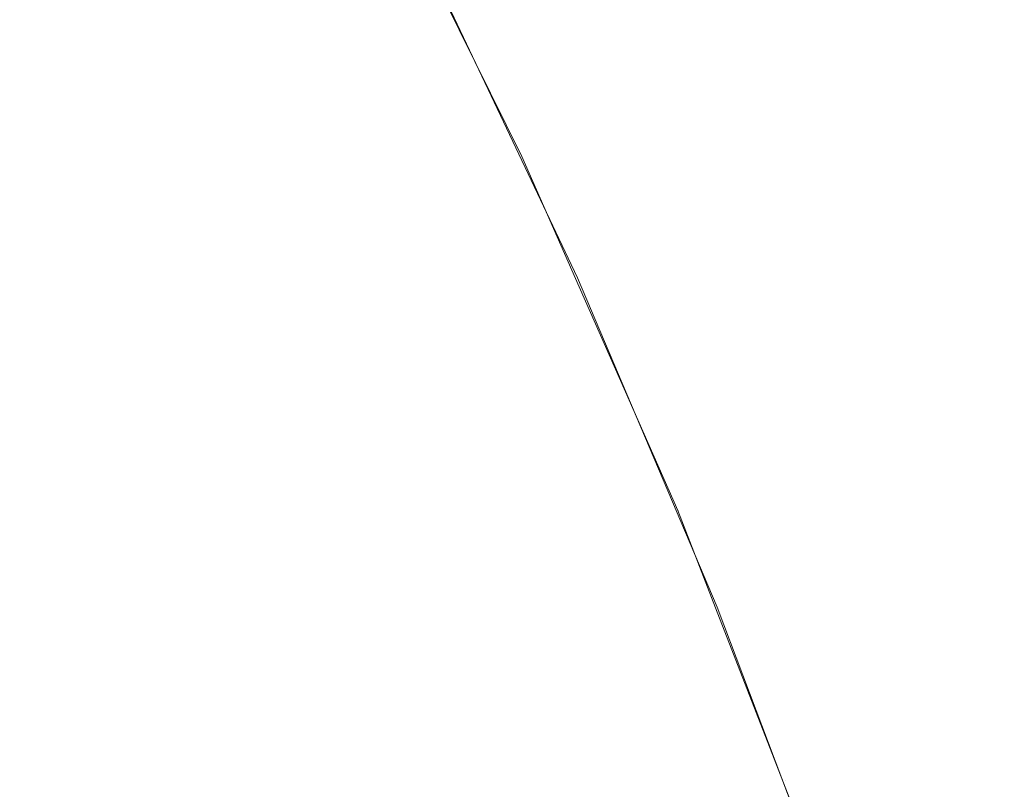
# Model space of a CAD drawing. Header units: centimetres. Extents: x -26.3 to 27.5, y 4.8 to 73.5.
# Tile 200 of 256: x -8.20157 to -8.19047, y 6.53533 to 6.54402. Entities that reach past the tile are written whole.
import ezdxf

# ---------------------------------------------------------------- set-up
doc = ezdxf.new("R2010")
doc.units = ezdxf.units.CM
doc.header["$LTSCALE"] = 2.54
doc.layers.add('Lucido design-1', color=7, linetype='Continuous')

# ---------------------------------------------------------------- blocks, each defined once
blk = doc.blocks.new('Gruppo-3-1')
at = {"color": 7, "linetype": 'Continuous', "lineweight": 9}
for points, invisible_edges in [([(-8.197921, 6.546343, -1479.719199), (-8.195993, 6.542434, -1479.719199), (-8.196234, 6.542321, -1479.723331), (-8.198157, 6.54622, -1479.723331)], 15), ([(-8.197921, 6.546343, -1515.819199), (-8.195993, 6.542434, -1515.819199), (-8.196234, 6.542321, -1515.823331), (-8.198157, 6.54622, -1515.823331)], 15), ([(-8.197029, 6.54475, -1479.714839), (-8.195907, 6.542474, -1479.714839), (-8.195993, 6.542434, -1479.719199), (-8.197921, 6.546343, -1479.719199)], 14), ([(-8.197029, 6.54475, -1515.814839), (-8.195907, 6.542474, -1515.814839), (-8.195993, 6.542434, -1515.819199), (-8.197921, 6.546343, -1515.819199)], 14), ([(-8.198157, 6.54622, -1479.723331), (-8.196234, 6.542321, -1479.723331), (-8.19663, 6.542137, -1479.727446), (-8.198544, 6.546018, -1479.727446)], 15), ([(-8.198157, 6.54622, -1515.823331), (-8.196234, 6.542321, -1515.823331), (-8.19663, 6.542137, -1515.827446), (-8.198544, 6.546018, -1515.827446)], 15), ([(-8.198544, 6.546018, -1479.727446), (-8.19663, 6.542137, -1479.727446), (-8.197179, 6.541881, -1479.731535), (-8.199081, 6.545739, -1479.731535)], 15), ([(-8.198544, 6.546018, -1515.827446), (-8.19663, 6.542137, -1515.827446), (-8.197179, 6.541881, -1515.831535), (-8.199081, 6.545739, -1515.831535)], 15), ([(-8.199081, 6.545739, -1479.731535), (-8.197179, 6.541881, -1479.731535), (-8.19788, 6.541554, -1479.735592), (-8.199767, 6.545382, -1479.735592)], 15), ([(-8.199081, 6.545739, -1515.831535), (-8.197179, 6.541881, -1515.831535), (-8.19788, 6.541554, -1515.835592), (-8.199767, 6.545382, -1515.835592)], 15), ([(-8.199767, 6.545382, -1479.735592), (-8.19788, 6.541554, -1479.735592), (-8.198731, 6.541157, -1479.739611), (-8.200601, 6.544948, -1479.739611)], 15), ([(-8.199767, 6.545382, -1515.835592), (-8.19788, 6.541554, -1515.835592), (-8.198731, 6.541157, -1515.839611), (-8.200601, 6.544948, -1515.839611)], 15), ([(-25.986537, 6.545323, -1479.025592), (-25.986537, 6.542466, -1479.024224), (27.113463, 6.542466, -1479.024224), (27.113463, 6.545323, -1479.025592)], 10), ([(-25.986537, 6.545323, -1515.125592), (-25.986537, 6.542466, -1515.124224), (27.113463, 6.542466, -1515.124224), (27.113463, 6.545323, -1515.125592)], 10), ([(-8.200601, 6.544948, -1479.739611), (-8.198731, 6.541157, -1479.739611), (-8.199731, 6.54069, -1479.743584), (-8.20158, 6.544438, -1479.743584)], 15), ([(-8.200601, 6.544948, -1515.839611), (-8.198731, 6.541157, -1515.839611), (-8.199731, 6.54069, -1515.843584), (-8.20158, 6.544438, -1515.843584)], 15), ([(-8.195907, 6.542474, -1515.814839), (-8.197029, 6.54475, -1515.814839), (-8.197008, 6.54476, -1515.614839), (-8.196856, 6.544438, -1515.614839)], 10), ([(-8.195907, 6.542474, -1479.714839), (-8.197029, 6.54475, -1479.714839), (-8.196856, 6.544438, -1479.514839)], 10), ([(-8.20158, 6.544438, -1479.743584), (-8.199731, 6.54069, -1479.743584), (-8.200878, 6.540156, -1479.747504), (-8.202702, 6.543854, -1479.747504)], 15), ([(-8.20158, 6.544438, -1515.843584), (-8.199731, 6.54069, -1515.843584), (-8.200878, 6.540156, -1515.847504), (-8.202702, 6.543854, -1515.847504)], 15), ([(-8.195437, 6.541483, -1479.513093), (-8.195281, 6.541106, -1479.514839), (-8.196856, 6.544438, -1479.514839), (-8.196836, 6.544441, -1479.513071)], 13), ([(-8.195437, 6.541483, -1515.613093), (-8.195281, 6.541106, -1515.614839), (-8.196856, 6.544438, -1515.614839), (-8.196836, 6.544441, -1515.613071)], 13), ([(-8.196856, 6.544438, -1479.514839), (-8.195281, 6.541106, -1479.514839), (-8.195907, 6.542474, -1479.714839)], 10), ([(-8.196856, 6.544438, -1515.614839), (-8.195281, 6.541106, -1515.614839), (-8.195907, 6.542474, -1515.814839)], 10), ([(-8.196836, 6.544441, -1479.513071), (-8.196793, 6.544441, -1479.511303), (-8.195395, 6.541483, -1479.511348), (-8.195437, 6.541483, -1479.513093)], 15), ([(-8.196836, 6.544441, -1515.613071), (-8.196793, 6.544441, -1515.611303), (-8.195395, 6.541483, -1515.611348), (-8.195437, 6.541483, -1515.613093)], 15), ([(-8.195325, 6.541483, -1479.509604), (-8.195395, 6.541483, -1479.511348), (-8.196793, 6.544441, -1479.511303), (-8.196723, 6.544441, -1479.509536)], 15), ([(-8.195325, 6.541483, -1515.609604), (-8.195395, 6.541483, -1515.611348), (-8.196793, 6.544441, -1515.611303), (-8.196723, 6.544441, -1515.609536)], 15), ([(-8.196723, 6.544441, -1479.509536), (-8.196623, 6.544441, -1479.507771), (-8.195227, 6.541483, -1479.507861), (-8.195325, 6.541483, -1479.509604)], 15), ([(-8.196723, 6.544441, -1515.609536), (-8.196623, 6.544441, -1515.607771), (-8.195227, 6.541483, -1515.607861), (-8.195325, 6.541483, -1515.609604)], 15), ([(-8.195101, 6.541483, -1479.506119), (-8.195227, 6.541483, -1479.507861), (-8.196623, 6.544441, -1479.507771), (-8.196496, 6.544441, -1479.506007)], 15), ([(-8.195101, 6.541483, -1515.606119), (-8.195227, 6.541483, -1515.607861), (-8.196623, 6.544441, -1515.607771), (-8.196496, 6.544441, -1515.606007)], 15), ([(-8.196496, 6.544441, -1479.506007), (-8.19634, 6.544441, -1479.504246), (-8.194948, 6.541483, -1479.504381), (-8.195101, 6.541483, -1479.506119)], 15), ([(-8.196496, 6.544441, -1515.606007), (-8.19634, 6.544441, -1515.604246), (-8.194948, 6.541483, -1515.604381), (-8.195101, 6.541483, -1515.606119)], 15), ([(-8.194766, 6.541483, -1479.502644), (-8.194948, 6.541483, -1479.504381), (-8.19634, 6.544441, -1479.504246), (-8.196156, 6.544441, -1479.502487)], 15), ([(-8.194766, 6.541483, -1515.602644), (-8.194948, 6.541483, -1515.604381), (-8.19634, 6.544441, -1515.604246), (-8.196156, 6.544441, -1515.602487)], 15), ([(-8.196156, 6.544441, -1479.502487), (-8.195944, 6.544441, -1479.500733), (-8.194557, 6.541483, -1479.500911), (-8.194766, 6.541483, -1479.502644)], 15), ([(-8.196156, 6.544441, -1515.602487), (-8.195944, 6.544441, -1515.600733), (-8.194557, 6.541483, -1515.600911), (-8.194766, 6.541483, -1515.602644)], 15), ([(-8.19432, 6.541483, -1479.499181), (-8.194557, 6.541483, -1479.500911), (-8.195944, 6.544441, -1479.500733), (-8.195704, 6.544441, -1479.49898)], 15), ([(-8.19432, 6.541483, -1515.599181), (-8.194557, 6.541483, -1515.600911), (-8.195944, 6.544441, -1515.600733), (-8.195704, 6.544441, -1515.59898)], 15), ([(-8.195704, 6.544441, -1479.49898), (-8.195436, 6.544441, -1479.497233), (-8.194055, 6.541483, -1479.497456), (-8.19432, 6.541483, -1479.499181)], 15), ([(-8.195704, 6.544441, -1515.59898), (-8.195436, 6.544441, -1515.597233), (-8.194055, 6.541483, -1515.597456), (-8.19432, 6.541483, -1515.599181)], 15), ([(-8.193762, 6.541483, -1479.495734), (-8.194055, 6.541483, -1479.497456), (-8.195436, 6.544441, -1479.497233), (-8.19514, 6.544441, -1479.495489)], 15), ([(-8.193762, 6.541483, -1515.595734), (-8.194055, 6.541483, -1515.597456), (-8.195436, 6.544441, -1515.597233), (-8.19514, 6.544441, -1515.595489)], 15), ([(-8.19514, 6.544441, -1479.495489), (-8.194816, 6.544441, -1479.493752), (-8.193443, 6.541483, -1479.494019), (-8.193762, 6.541483, -1479.495734)], 15), ([(-8.19514, 6.544441, -1515.595489), (-8.194816, 6.544441, -1515.593752), (-8.193443, 6.541483, -1515.594019), (-8.193762, 6.541483, -1515.595734)], 15), ([(-8.193095, 6.541483, -1479.492307), (-8.193443, 6.541483, -1479.494019), (-8.194816, 6.544441, -1479.493752), (-8.194464, 6.544441, -1479.492018)], 15), ([(-8.193095, 6.541483, -1515.592307), (-8.193443, 6.541483, -1515.594019), (-8.194816, 6.544441, -1515.593752), (-8.194464, 6.544441, -1515.592018)], 15), ([(-8.194464, 6.544441, -1479.492018), (-8.194084, 6.544441, -1479.490292), (-8.19272, 6.541483, -1479.490603), (-8.193095, 6.541483, -1479.492307)], 15), ([(-8.194464, 6.544441, -1515.592018), (-8.194084, 6.544441, -1515.590292), (-8.19272, 6.541483, -1515.590603), (-8.193095, 6.541483, -1515.592307)], 15), ([(-8.192318, 6.541483, -1479.488903), (-8.19272, 6.541483, -1479.490603), (-8.194084, 6.544441, -1479.490292), (-8.193677, 6.544441, -1479.48857)], 15), ([(-8.192318, 6.541483, -1515.588903), (-8.19272, 6.541483, -1515.590603), (-8.194084, 6.544441, -1515.590292), (-8.193677, 6.544441, -1515.58857)], 15), ([(-8.193677, 6.544441, -1479.48857), (-8.193242, 6.544441, -1479.486858), (-8.191889, 6.541483, -1479.487213), (-8.192318, 6.541483, -1479.488903)], 15), ([(-8.193677, 6.544441, -1515.58857), (-8.193242, 6.544441, -1515.586858), (-8.191889, 6.541483, -1515.587213), (-8.192318, 6.541483, -1515.588903)], 15), ([(-8.191432, 6.541483, -1479.485526), (-8.191889, 6.541483, -1479.487213), (-8.193242, 6.544441, -1479.486858), (-8.19278, 6.544441, -1479.485149)], 15), ([(-8.191432, 6.541483, -1515.585526), (-8.191889, 6.541483, -1515.587213), (-8.193242, 6.544441, -1515.586858), (-8.19278, 6.544441, -1515.585149)], 15), ([(-8.19278, 6.544441, -1479.485149), (-8.192291, 6.544441, -1479.483452), (-8.190949, 6.541483, -1479.48385), (-8.191432, 6.541483, -1479.485526)], 15), ([(-8.19278, 6.544441, -1515.585149), (-8.192291, 6.544441, -1515.583452), (-8.190949, 6.541483, -1515.58385), (-8.191432, 6.541483, -1515.585526)], 15), ([(-8.190439, 6.541483, -1479.482179), (-8.190949, 6.541483, -1479.48385), (-8.192291, 6.544441, -1479.483452), (-8.191773, 6.544441, -1479.481759)], 15), ([(-8.190439, 6.541483, -1515.582179), (-8.190949, 6.541483, -1515.58385), (-8.192291, 6.544441, -1515.583452), (-8.191773, 6.544441, -1515.581759)], 15), ([(-8.191773, 6.544441, -1479.481759), (-8.19123, 6.544441, -1479.480079), (-8.189902, 6.541483, -1479.480519), (-8.190439, 6.541483, -1479.482179)], 15), ([(-8.191773, 6.544441, -1515.581759), (-8.19123, 6.544441, -1515.580079), (-8.189902, 6.541483, -1515.580519), (-8.190439, 6.541483, -1515.582179)], 15), ([(-8.189338, 6.541483, -1479.478865), (-8.189902, 6.541483, -1479.480519), (-8.19123, 6.544441, -1479.480079), (-8.190659, 6.544441, -1479.478403)], 15), ([(-8.189338, 6.541483, -1515.578865), (-8.189902, 6.541483, -1515.580519), (-8.19123, 6.544441, -1515.580079), (-8.190659, 6.544441, -1515.578403)], 15), ([(-8.190659, 6.544441, -1479.478403), (-8.190062, 6.544441, -1479.476741), (-8.188749, 6.541483, -1479.477224), (-8.189338, 6.541483, -1479.478865)], 15), ([(-8.190659, 6.544441, -1515.578403), (-8.190062, 6.544441, -1515.576741), (-8.188749, 6.541483, -1515.577224), (-8.189338, 6.541483, -1515.578865)], 15), ([(-8.202702, 6.543854, -1479.747504), (-8.200878, 6.540156, -1479.747504), (-8.202169, 6.539554, -1479.751366), (-8.203965, 6.543196, -1479.751366)], 15), ([(-8.202702, 6.543854, -1515.847504), (-8.200878, 6.540156, -1515.847504), (-8.202169, 6.539554, -1515.851366), (-8.203965, 6.543196, -1515.851366)], 15), ([(27.113463, 6.54148, -1479.023752), (27.113463, 6.542466, -1479.024224), (-25.986537, 6.542466, -1479.024224), (-25.986537, 6.54148, -1479.023752)], 10), ([(27.113463, 6.54148, -1515.123752), (27.113463, 6.542466, -1515.124224), (-25.986537, 6.542466, -1515.124224), (-25.986537, 6.54148, -1515.123752)], 10), ([(-8.195993, 6.542434, -1479.719199), (-8.194237, 6.538444, -1479.719199), (-8.194483, 6.538342, -1479.723331), (-8.196234, 6.542321, -1479.723331)], 15), ([(-8.195993, 6.542434, -1515.819199), (-8.194237, 6.538444, -1515.819199), (-8.194483, 6.538342, -1515.823331), (-8.196234, 6.542321, -1515.823331)], 15), ([(-8.195993, 6.542434, -1479.719199), (-8.195907, 6.542474, -1479.714839), (-8.195301, 6.541097, -1479.714839)], 9), ([(-8.195993, 6.542434, -1515.819199), (-8.195907, 6.542474, -1515.814839), (-8.195301, 6.541097, -1515.814839)], 9), ([(-8.195301, 6.541097, -1479.714839), (-8.194149, 6.53848, -1479.714839), (-8.194237, 6.538444, -1479.719199), (-8.195993, 6.542434, -1479.719199)], 14), ([(-8.195301, 6.541097, -1515.814839), (-8.194149, 6.53848, -1515.814839), (-8.194237, 6.538444, -1515.819199), (-8.195993, 6.542434, -1515.819199)], 14), ([(-8.195281, 6.541106, -1479.514839), (-8.195301, 6.541097, -1479.714839), (-8.195907, 6.542474, -1479.714839)], 9), ([(-8.195281, 6.541106, -1515.614839), (-8.195301, 6.541097, -1515.814839), (-8.195907, 6.542474, -1515.814839)], 9), ([(-8.196234, 6.542321, -1479.723331), (-8.194483, 6.538342, -1479.723331), (-8.194887, 6.538175, -1479.727446), (-8.19663, 6.542137, -1479.727446)], 15), ([(-8.196234, 6.542321, -1515.823331), (-8.194483, 6.538342, -1515.823331), (-8.194887, 6.538175, -1515.827446), (-8.19663, 6.542137, -1515.827446)], 15), ([(-8.19663, 6.542137, -1479.727446), (-8.194887, 6.538175, -1479.727446), (-8.195446, 6.537943, -1479.731535), (-8.197179, 6.541881, -1479.731535)], 15), ([(-8.19663, 6.542137, -1515.827446), (-8.194887, 6.538175, -1515.827446), (-8.195446, 6.537943, -1515.831535), (-8.197179, 6.541881, -1515.831535)], 15), ([(-8.197179, 6.541881, -1479.731535), (-8.195446, 6.537943, -1479.731535), (-8.196161, 6.537647, -1479.735592), (-8.19788, 6.541554, -1479.735592)], 15), ([(-8.197179, 6.541881, -1515.831535), (-8.195446, 6.537943, -1515.831535), (-8.196161, 6.537647, -1515.835592), (-8.19788, 6.541554, -1515.835592)], 15), ([(-8.19788, 6.541554, -1479.735592), (-8.196161, 6.537647, -1479.735592), (-8.197029, 6.537288, -1479.739611), (-8.198731, 6.541157, -1479.739611)], 15), ([(-8.19788, 6.541554, -1515.835592), (-8.196161, 6.537647, -1515.835592), (-8.197029, 6.537288, -1515.839611), (-8.198731, 6.541157, -1515.839611)], 15), ([(-25.986537, 6.54148, -1479.023752), (-25.986537, 6.538474, -1479.022466), (27.113463, 6.538474, -1479.022466), (27.113463, 6.54148, -1479.023752)], 10), ([(-25.986537, 6.54148, -1515.123752), (-25.986537, 6.538474, -1515.122466), (27.113463, 6.538474, -1515.122466), (27.113463, 6.54148, -1515.123752)], 10), ([(-8.195281, 6.541106, -1479.514839), (-8.195437, 6.541483, -1479.513093), (-8.194136, 6.53848, -1479.513114)], 11), ([(-8.195437, 6.541483, -1479.513093), (-8.195395, 6.541483, -1479.511348), (-8.194094, 6.53848, -1479.51139), (-8.194136, 6.53848, -1479.513114)], 15), ([(-8.195281, 6.541106, -1515.614839), (-8.195437, 6.541483, -1515.613093), (-8.194136, 6.53848, -1515.613114)], 11), ([(-8.195437, 6.541483, -1515.613093), (-8.195395, 6.541483, -1515.611348), (-8.194094, 6.53848, -1515.61139), (-8.194136, 6.53848, -1515.613114)], 15), ([(-8.194025, 6.53848, -1479.509666), (-8.194094, 6.53848, -1479.51139), (-8.195395, 6.541483, -1479.511348), (-8.195325, 6.541483, -1479.509604)], 15), ([(-8.194025, 6.53848, -1515.609666), (-8.194094, 6.53848, -1515.61139), (-8.195395, 6.541483, -1515.611348), (-8.195325, 6.541483, -1515.609604)], 15), ([(-8.195325, 6.541483, -1479.509604), (-8.195227, 6.541483, -1479.507861), (-8.193928, 6.53848, -1479.507944), (-8.194025, 6.53848, -1479.509666)], 15), ([(-8.195325, 6.541483, -1515.609604), (-8.195227, 6.541483, -1515.607861), (-8.193928, 6.53848, -1515.607944), (-8.194025, 6.53848, -1515.609666)], 15), ([(-8.193804, 6.53848, -1479.506223), (-8.193928, 6.53848, -1479.507944), (-8.195227, 6.541483, -1479.507861), (-8.195101, 6.541483, -1479.506119)], 15), ([(-8.193804, 6.53848, -1515.606223), (-8.193928, 6.53848, -1515.607944), (-8.195227, 6.541483, -1515.607861), (-8.195101, 6.541483, -1515.606119)], 15), ([(-8.195101, 6.541483, -1479.506119), (-8.194948, 6.541483, -1479.504381), (-8.193652, 6.53848, -1479.504506), (-8.193804, 6.53848, -1479.506223)], 15), ([(-8.195101, 6.541483, -1515.606119), (-8.194948, 6.541483, -1515.604381), (-8.193652, 6.53848, -1515.604506), (-8.193804, 6.53848, -1515.606223)], 15), ([(-8.193473, 6.53848, -1479.50279), (-8.193652, 6.53848, -1479.504506), (-8.194948, 6.541483, -1479.504381), (-8.194766, 6.541483, -1479.502644)], 15), ([(-8.193473, 6.53848, -1515.60279), (-8.193652, 6.53848, -1515.604506), (-8.194948, 6.541483, -1515.604381), (-8.194766, 6.541483, -1515.602644)], 15), ([(-8.194766, 6.541483, -1479.502644), (-8.194557, 6.541483, -1479.500911), (-8.193266, 6.53848, -1479.501078), (-8.193473, 6.53848, -1479.50279)], 15), ([(-8.194766, 6.541483, -1515.602644), (-8.194557, 6.541483, -1515.600911), (-8.193266, 6.53848, -1515.601078), (-8.193473, 6.53848, -1515.60279)], 15), ([(-8.193032, 6.53848, -1479.499368), (-8.193266, 6.53848, -1479.501078), (-8.194557, 6.541483, -1479.500911), (-8.19432, 6.541483, -1479.499181)], 15), ([(-8.193032, 6.53848, -1515.599368), (-8.193266, 6.53848, -1515.601078), (-8.194557, 6.541483, -1515.600911), (-8.19432, 6.541483, -1515.599181)], 15), ([(-8.19432, 6.541483, -1479.499181), (-8.194055, 6.541483, -1479.497456), (-8.19277, 6.53848, -1479.497664), (-8.193032, 6.53848, -1479.499368)], 15), ([(-8.19432, 6.541483, -1515.599181), (-8.194055, 6.541483, -1515.597456), (-8.19277, 6.53848, -1515.597664), (-8.193032, 6.53848, -1515.599368)], 15), ([(-8.192481, 6.53848, -1479.495962), (-8.19277, 6.53848, -1479.497664), (-8.194055, 6.541483, -1479.497456), (-8.193762, 6.541483, -1479.495734)], 15), ([(-8.192481, 6.53848, -1515.595962), (-8.19277, 6.53848, -1515.597664), (-8.194055, 6.541483, -1515.597456), (-8.193762, 6.541483, -1515.595734)], 15), ([(-8.193762, 6.541483, -1479.495734), (-8.193443, 6.541483, -1479.494019), (-8.192165, 6.53848, -1479.494268), (-8.192481, 6.53848, -1479.495962)], 15), ([(-8.193762, 6.541483, -1515.595734), (-8.193443, 6.541483, -1515.594019), (-8.192165, 6.53848, -1515.594268), (-8.192481, 6.53848, -1515.595962)], 15), ([(-8.191821, 6.53848, -1479.492576), (-8.192165, 6.53848, -1479.494268), (-8.193443, 6.541483, -1479.494019), (-8.193095, 6.541483, -1479.492307)], 15), ([(-8.191821, 6.53848, -1515.592576), (-8.192165, 6.53848, -1515.594268), (-8.193443, 6.541483, -1515.594019), (-8.193095, 6.541483, -1515.592307)], 15), ([(-8.193095, 6.541483, -1479.492307), (-8.19272, 6.541483, -1479.490603), (-8.191451, 6.53848, -1479.490893), (-8.191821, 6.53848, -1479.492576)], 15), ([(-8.193095, 6.541483, -1515.592307), (-8.19272, 6.541483, -1515.590603), (-8.191451, 6.53848, -1515.590893), (-8.191821, 6.53848, -1515.592576)], 15), ([(-8.191054, 6.53848, -1479.489213), (-8.191451, 6.53848, -1479.490893), (-8.19272, 6.541483, -1479.490603), (-8.192318, 6.541483, -1479.488903)], 15), ([(-8.191054, 6.53848, -1515.589213), (-8.191451, 6.53848, -1515.590893), (-8.19272, 6.541483, -1515.590603), (-8.192318, 6.541483, -1515.588903)], 15), ([(-8.192318, 6.541483, -1479.488903), (-8.191889, 6.541483, -1479.487213), (-8.19063, 6.53848, -1479.487543), (-8.191054, 6.53848, -1479.489213)], 15), ([(-8.192318, 6.541483, -1515.588903), (-8.191889, 6.541483, -1515.587213), (-8.19063, 6.53848, -1515.587543), (-8.191054, 6.53848, -1515.589213)], 15), ([(-8.190179, 6.53848, -1479.485876), (-8.19063, 6.53848, -1479.487543), (-8.191889, 6.541483, -1479.487213), (-8.191432, 6.541483, -1479.485526)], 15), ([(-8.190179, 6.53848, -1515.585876), (-8.19063, 6.53848, -1515.587543), (-8.191889, 6.541483, -1515.587213), (-8.191432, 6.541483, -1515.585526)], 15), ([(-8.191432, 6.541483, -1479.485526), (-8.190949, 6.541483, -1479.48385), (-8.189702, 6.53848, -1479.48422), (-8.190179, 6.53848, -1479.485876)], 15), ([(-8.191432, 6.541483, -1515.585526), (-8.190949, 6.541483, -1515.58385), (-8.189702, 6.53848, -1515.58422), (-8.190179, 6.53848, -1515.585876)], 15), ([(-8.189197, 6.53848, -1479.482569), (-8.189702, 6.53848, -1479.48422), (-8.190949, 6.541483, -1479.48385), (-8.190439, 6.541483, -1479.482179)], 15), ([(-8.189197, 6.53848, -1515.582569), (-8.189702, 6.53848, -1515.58422), (-8.190949, 6.541483, -1515.58385), (-8.190439, 6.541483, -1515.582179)], 15), ([(-8.198731, 6.541157, -1479.739611), (-8.197029, 6.537288, -1479.739611), (-8.198048, 6.536865, -1479.743584), (-8.199731, 6.54069, -1479.743584)], 15), ([(-8.198731, 6.541157, -1515.839611), (-8.197029, 6.537288, -1515.839611), (-8.198048, 6.536865, -1515.843584), (-8.199731, 6.54069, -1515.843584)], 15), ([(-8.194149, 6.53848, -1479.714839), (-8.195301, 6.541097, -1479.714839), (-8.195281, 6.541106, -1479.514839)], 10), ([(-8.194149, 6.53848, -1515.814839), (-8.195301, 6.541097, -1515.814839), (-8.195281, 6.541106, -1515.614839)], 10), ([(-8.195281, 6.541106, -1479.514839), (-8.193705, 6.537389, -1479.514839), (-8.194149, 6.53848, -1479.714839)], 10), ([(-8.194136, 6.53848, -1479.513114), (-8.193705, 6.537389, -1479.514839), (-8.195281, 6.541106, -1479.514839)], 9), ([(-8.195281, 6.541106, -1515.614839), (-8.193705, 6.537389, -1515.614839), (-8.194149, 6.53848, -1515.814839)], 10), ([(-8.194136, 6.53848, -1515.613114), (-8.193705, 6.537389, -1515.614839), (-8.195281, 6.541106, -1515.614839)], 9), ([(-8.199731, 6.54069, -1479.743584), (-8.198048, 6.536865, -1479.743584), (-8.199217, 6.536381, -1479.747504), (-8.200878, 6.540156, -1479.747504)], 15), ([(-8.199731, 6.54069, -1515.843584), (-8.198048, 6.536865, -1515.843584), (-8.199217, 6.536381, -1515.847504), (-8.200878, 6.540156, -1515.847504)], 15), ([(-8.200878, 6.540156, -1479.747504), (-8.199217, 6.536381, -1479.747504), (-8.200533, 6.535836, -1479.751366), (-8.202169, 6.539554, -1479.751366)], 15), ([(-8.200878, 6.540156, -1515.847504), (-8.199217, 6.536381, -1515.847504), (-8.200533, 6.535836, -1515.851366), (-8.202169, 6.539554, -1515.851366)], 15), ([(-8.202169, 6.539554, -1479.751366), (-8.200533, 6.535836, -1479.751366), (-8.201994, 6.535231, -1479.755163), (-8.203602, 6.538886, -1479.755163)], 15), ([(-8.202169, 6.539554, -1515.851366), (-8.200533, 6.535836, -1515.851366), (-8.201994, 6.535231, -1515.855163), (-8.203602, 6.538886, -1515.855163)], 15), ([(27.113463, 6.537558, -1479.022074), (27.113463, 6.538474, -1479.022466), (-25.986537, 6.538474, -1479.022466), (-25.986537, 6.537558, -1479.022074)], 10), ([(27.113463, 6.537558, -1515.122074), (27.113463, 6.538474, -1515.122466), (-25.986537, 6.538474, -1515.122466), (-25.986537, 6.537558, -1515.122074)], 10), ([(-8.194237, 6.538444, -1479.719199), (-8.192657, 6.534381, -1479.719199), (-8.192908, 6.53429, -1479.723331), (-8.194483, 6.538342, -1479.723331)], 15), ([(-8.194237, 6.538444, -1515.819199), (-8.192657, 6.534381, -1515.819199), (-8.192908, 6.53429, -1515.823331), (-8.194483, 6.538342, -1515.823331)], 15), ([(-8.194237, 6.538444, -1479.719199), (-8.194149, 6.53848, -1479.714839), (-8.193722, 6.537382, -1479.714839)], 9), ([(-8.194237, 6.538444, -1515.819199), (-8.194149, 6.53848, -1515.814839), (-8.193722, 6.537382, -1515.814839)], 9), ([(-8.193722, 6.537382, -1479.714839), (-8.192568, 6.534414, -1479.714839), (-8.192657, 6.534381, -1479.719199), (-8.194237, 6.538444, -1479.719199)], 14), ([(-8.193722, 6.537382, -1515.814839), (-8.192568, 6.534414, -1515.814839), (-8.192657, 6.534381, -1515.819199), (-8.194237, 6.538444, -1515.819199)], 14), ([(-8.193705, 6.537389, -1479.514839), (-8.193722, 6.537382, -1479.714839), (-8.194149, 6.53848, -1479.714839)], 9), ([(-8.193705, 6.537389, -1515.614839), (-8.193722, 6.537382, -1515.814839), (-8.194149, 6.53848, -1515.814839)], 9), ([(-8.193705, 6.537389, -1479.514839), (-8.194136, 6.53848, -1479.513114), (-8.192933, 6.535437, -1479.513133)], 11), ([(-8.194136, 6.53848, -1479.513114), (-8.194094, 6.53848, -1479.51139), (-8.192892, 6.535437, -1479.511428), (-8.192933, 6.535437, -1479.513133)], 15), ([(-8.193705, 6.537389, -1515.614839), (-8.194136, 6.53848, -1515.613114), (-8.192933, 6.535437, -1515.613133)], 11), ([(-8.194136, 6.53848, -1515.613114), (-8.194094, 6.53848, -1515.61139), (-8.192892, 6.535437, -1515.611428), (-8.192933, 6.535437, -1515.613133)], 15), ([(-8.192824, 6.535437, -1479.509724), (-8.192892, 6.535437, -1479.511428), (-8.194094, 6.53848, -1479.51139), (-8.194025, 6.53848, -1479.509666)], 15), ([(-8.192824, 6.535437, -1515.609724), (-8.192892, 6.535437, -1515.611428), (-8.194094, 6.53848, -1515.61139), (-8.194025, 6.53848, -1515.609666)], 15), ([(-8.194025, 6.53848, -1479.509666), (-8.193928, 6.53848, -1479.507944), (-8.192728, 6.535437, -1479.508021), (-8.192824, 6.535437, -1479.509724)], 15), ([(-8.194025, 6.53848, -1515.609666), (-8.193928, 6.53848, -1515.607944), (-8.192728, 6.535437, -1515.608021), (-8.192824, 6.535437, -1515.609724)], 15), ([(-8.192605, 6.535437, -1479.50632), (-8.192728, 6.535437, -1479.508021), (-8.193928, 6.53848, -1479.507944), (-8.193804, 6.53848, -1479.506223)], 15), ([(-8.192605, 6.535437, -1515.60632), (-8.192728, 6.535437, -1515.608021), (-8.193928, 6.53848, -1515.607944), (-8.193804, 6.53848, -1515.606223)], 15), ([(-8.193804, 6.53848, -1479.506223), (-8.193652, 6.53848, -1479.504506), (-8.192455, 6.535437, -1479.504621), (-8.192605, 6.535437, -1479.50632)], 15), ([(-8.193804, 6.53848, -1515.606223), (-8.193652, 6.53848, -1515.604506), (-8.192455, 6.535437, -1515.604621), (-8.192605, 6.535437, -1515.60632)], 15), ([(-8.192278, 6.535437, -1479.502924), (-8.192455, 6.535437, -1479.504621), (-8.193652, 6.53848, -1479.504506), (-8.193473, 6.53848, -1479.50279)], 15), ([(-8.192278, 6.535437, -1515.602924), (-8.192455, 6.535437, -1515.604621), (-8.193652, 6.53848, -1515.604506), (-8.193473, 6.53848, -1515.60279)], 15), ([(-8.193473, 6.53848, -1479.50279), (-8.193266, 6.53848, -1479.501078), (-8.192073, 6.535437, -1479.501232), (-8.192278, 6.535437, -1479.502924)], 15), ([(-8.193473, 6.53848, -1515.60279), (-8.193266, 6.53848, -1515.601078), (-8.192073, 6.535437, -1515.601232), (-8.192278, 6.535437, -1515.602924)], 15), ([(-8.191841, 6.535437, -1479.499541), (-8.192073, 6.535437, -1479.501232), (-8.193266, 6.53848, -1479.501078), (-8.193032, 6.53848, -1479.499368)], 15), ([(-8.191841, 6.535437, -1515.599541), (-8.192073, 6.535437, -1515.601232), (-8.193266, 6.53848, -1515.601078), (-8.193032, 6.53848, -1515.599368)], 15), ([(-8.193032, 6.53848, -1479.499368), (-8.19277, 6.53848, -1479.497664), (-8.191583, 6.535437, -1479.497856), (-8.191841, 6.535437, -1479.499541)], 15), ([(-8.193032, 6.53848, -1515.599368), (-8.19277, 6.53848, -1515.597664), (-8.191583, 6.535437, -1515.597856), (-8.191841, 6.535437, -1515.599541)], 15), ([(-8.191297, 6.535437, -1479.496173), (-8.191583, 6.535437, -1479.497856), (-8.19277, 6.53848, -1479.497664), (-8.192481, 6.53848, -1479.495962)], 15), ([(-8.191297, 6.535437, -1515.596173), (-8.191583, 6.535437, -1515.597856), (-8.19277, 6.53848, -1515.597664), (-8.192481, 6.53848, -1515.595962)], 15), ([(-8.192481, 6.53848, -1479.495962), (-8.192165, 6.53848, -1479.494268), (-8.190985, 6.535437, -1479.494498), (-8.191297, 6.535437, -1479.496173)], 15), ([(-8.192481, 6.53848, -1515.595962), (-8.192165, 6.53848, -1515.594268), (-8.190985, 6.535437, -1515.594498), (-8.191297, 6.535437, -1515.596173)], 15), ([(-8.190645, 6.535437, -1479.492825), (-8.190985, 6.535437, -1479.494498), (-8.192165, 6.53848, -1479.494268), (-8.191821, 6.53848, -1479.492576)], 15), ([(-8.190645, 6.535437, -1515.592825), (-8.190985, 6.535437, -1515.594498), (-8.192165, 6.53848, -1515.594268), (-8.191821, 6.53848, -1515.592576)], 15), ([(-8.191821, 6.53848, -1479.492576), (-8.191451, 6.53848, -1479.490893), (-8.190279, 6.535437, -1479.491161), (-8.190645, 6.535437, -1479.492825)], 15), ([(-8.191821, 6.53848, -1515.592576), (-8.191451, 6.53848, -1515.590893), (-8.190279, 6.535437, -1515.591161), (-8.190645, 6.535437, -1515.592825)], 15), ([(-8.189886, 6.535437, -1479.489499), (-8.190279, 6.535437, -1479.491161), (-8.191451, 6.53848, -1479.490893), (-8.191054, 6.53848, -1479.489213)], 15), ([(-8.189886, 6.535437, -1515.589499), (-8.190279, 6.535437, -1515.591161), (-8.191451, 6.53848, -1515.590893), (-8.191054, 6.53848, -1515.589213)], 15), ([(-8.191054, 6.53848, -1479.489213), (-8.19063, 6.53848, -1479.487543), (-8.189467, 6.535437, -1479.487848), (-8.189886, 6.535437, -1479.489499)], 15), ([(-8.191054, 6.53848, -1515.589213), (-8.19063, 6.53848, -1515.587543), (-8.189467, 6.535437, -1515.587848), (-8.189886, 6.535437, -1515.589499)], 15), ([(-8.18902, 6.535437, -1479.4862), (-8.189467, 6.535437, -1479.487848), (-8.19063, 6.53848, -1479.487543), (-8.190179, 6.53848, -1479.485876)], 15), ([(-8.18902, 6.535437, -1515.5862), (-8.189467, 6.535437, -1515.587848), (-8.19063, 6.53848, -1515.587543), (-8.190179, 6.53848, -1515.585876)], 15), ([(-8.194483, 6.538342, -1479.723331), (-8.192908, 6.53429, -1479.723331), (-8.193318, 6.534141, -1479.727446), (-8.194887, 6.538175, -1479.727446)], 15), ([(-8.194483, 6.538342, -1515.823331), (-8.192908, 6.53429, -1515.823331), (-8.193318, 6.534141, -1515.827446), (-8.194887, 6.538175, -1515.827446)], 15), ([(-8.194887, 6.538175, -1479.727446), (-8.193318, 6.534141, -1479.727446), (-8.193887, 6.533934, -1479.731535), (-8.195446, 6.537943, -1479.731535)], 15), ([(-8.194887, 6.538175, -1515.827446), (-8.193318, 6.534141, -1515.827446), (-8.193887, 6.533934, -1515.831535), (-8.195446, 6.537943, -1515.831535)], 15), ([(-8.195446, 6.537943, -1479.731535), (-8.193887, 6.533934, -1479.731535), (-8.194614, 6.533669, -1479.735592), (-8.196161, 6.537647, -1479.735592)], 15), ([(-8.195446, 6.537943, -1515.831535), (-8.193887, 6.533934, -1515.831535), (-8.194614, 6.533669, -1515.835592), (-8.196161, 6.537647, -1515.835592)], 15), ([(-8.196161, 6.537647, -1479.735592), (-8.194614, 6.533669, -1479.735592), (-8.195497, 6.533348, -1479.739611), (-8.197029, 6.537288, -1479.739611)], 15), ([(-8.196161, 6.537647, -1515.835592), (-8.194614, 6.533669, -1515.835592), (-8.195497, 6.533348, -1515.839611), (-8.197029, 6.537288, -1515.839611)], 15), ([(-25.986537, 6.537558, -1479.022074), (-25.986537, 6.534409, -1479.020884), (27.113463, 6.534409, -1479.020884), (27.113463, 6.537558, -1479.022074)], 10), ([(-25.986537, 6.537558, -1515.122074), (-25.986537, 6.534409, -1515.120884), (27.113463, 6.534409, -1515.120884), (27.113463, 6.537558, -1515.122074)], 10), ([(-8.192568, 6.534414, -1479.714839), (-8.193722, 6.537382, -1479.714839), (-8.193705, 6.537389, -1479.514839)], 10), ([(-8.192568, 6.534414, -1515.814839), (-8.193722, 6.537382, -1515.814839), (-8.193705, 6.537389, -1515.614839)], 10), ([(-8.192568, 6.534414, -1479.714839), (-8.193705, 6.537389, -1479.514839), (-8.192281, 6.533615, -1479.514839)], 9), ([(-8.192933, 6.535437, -1479.513133), (-8.192281, 6.533615, -1479.514839), (-8.193705, 6.537389, -1479.514839)], 9), ([(-8.192568, 6.534414, -1515.814839), (-8.193705, 6.537389, -1515.614839), (-8.192281, 6.533615, -1515.614839)], 9), ([(-8.192933, 6.535437, -1515.613133), (-8.192281, 6.533615, -1515.614839), (-8.193705, 6.537389, -1515.614839)], 9), ([(-8.197029, 6.537288, -1479.739611), (-8.195497, 6.533348, -1479.739611), (-8.196534, 6.532971, -1479.743584), (-8.198048, 6.536865, -1479.743584)], 15), ([(-8.197029, 6.537288, -1515.839611), (-8.195497, 6.533348, -1515.839611), (-8.196534, 6.532971, -1515.843584), (-8.198048, 6.536865, -1515.843584)], 15), ([(-8.198048, 6.536865, -1479.743584), (-8.196534, 6.532971, -1479.743584), (-8.197723, 6.532538, -1479.747504), (-8.199217, 6.536381, -1479.747504)], 15), ([(-8.198048, 6.536865, -1515.843584), (-8.196534, 6.532971, -1515.843584), (-8.197723, 6.532538, -1515.847504), (-8.199217, 6.536381, -1515.847504)], 15), ([(-8.199217, 6.536381, -1479.747504), (-8.197723, 6.532538, -1479.747504), (-8.199061, 6.532051, -1479.751366), (-8.200533, 6.535836, -1479.751366)], 15), ([(-8.199217, 6.536381, -1515.847504), (-8.197723, 6.532538, -1515.847504), (-8.199061, 6.532051, -1515.851366), (-8.200533, 6.535836, -1515.851366)], 15), ([(-8.200533, 6.535836, -1479.751366), (-8.199061, 6.532051, -1479.751366), (-8.200547, 6.53151, -1479.755163), (-8.201994, 6.535231, -1479.755163)], 15), ([(-8.200533, 6.535836, -1515.851366), (-8.199061, 6.532051, -1515.851366), (-8.200547, 6.53151, -1515.855163), (-8.201994, 6.535231, -1515.855163)], 15), ([(-8.192933, 6.535437, -1479.513133), (-8.192892, 6.535437, -1479.511428), (-8.19179, 6.532356, -1479.511464), (-8.191831, 6.532356, -1479.513151)], 15), ([(-8.191831, 6.532356, -1479.513151), (-8.192281, 6.533615, -1479.514839), (-8.192933, 6.535437, -1479.513133)], 11), ([(-8.192933, 6.535437, -1515.613133), (-8.192892, 6.535437, -1515.611428), (-8.19179, 6.532356, -1515.611464), (-8.191831, 6.532356, -1515.613151)], 15), ([(-8.191831, 6.532356, -1515.613151), (-8.192281, 6.533615, -1515.614839), (-8.192933, 6.535437, -1515.613133)], 11), ([(-8.191723, 6.532356, -1479.509777), (-8.19179, 6.532356, -1479.511464), (-8.192892, 6.535437, -1479.511428), (-8.192824, 6.535437, -1479.509724)], 15), ([(-8.191723, 6.532356, -1515.609777), (-8.19179, 6.532356, -1515.611464), (-8.192892, 6.535437, -1515.611428), (-8.192824, 6.535437, -1515.609724)], 15), ([(-8.192824, 6.535437, -1479.509724), (-8.192728, 6.535437, -1479.508021), (-8.191628, 6.532356, -1479.508092), (-8.191723, 6.532356, -1479.509777)], 15), ([(-8.192824, 6.535437, -1515.609724), (-8.192728, 6.535437, -1515.608021), (-8.191628, 6.532356, -1515.608092), (-8.191723, 6.532356, -1515.609777)], 15), ([(-8.191506, 6.532356, -1479.506408), (-8.191628, 6.532356, -1479.508092), (-8.192728, 6.535437, -1479.508021), (-8.192605, 6.535437, -1479.50632)], 15), ([(-8.191506, 6.532356, -1515.606408), (-8.191628, 6.532356, -1515.608092), (-8.192728, 6.535437, -1515.608021), (-8.192605, 6.535437, -1515.60632)], 15), ([(-8.192605, 6.535437, -1479.50632), (-8.192455, 6.535437, -1479.504621), (-8.191358, 6.532356, -1479.504727), (-8.191506, 6.532356, -1479.506408)], 15), ([(-8.192605, 6.535437, -1515.60632), (-8.192455, 6.535437, -1515.604621), (-8.191358, 6.532356, -1515.604727), (-8.191506, 6.532356, -1515.606408)], 15), ([(-8.191182, 6.532356, -1479.503048), (-8.191358, 6.532356, -1479.504727), (-8.192455, 6.535437, -1479.504621), (-8.192278, 6.535437, -1479.502924)], 15), ([(-8.191182, 6.532356, -1515.603048), (-8.191358, 6.532356, -1515.604727), (-8.192455, 6.535437, -1515.604621), (-8.192278, 6.535437, -1515.602924)], 15), ([(-8.192278, 6.535437, -1479.502924), (-8.192073, 6.535437, -1479.501232), (-8.19098, 6.532356, -1479.501373), (-8.191182, 6.532356, -1479.503048)], 15), ([(-8.192278, 6.535437, -1515.602924), (-8.192073, 6.535437, -1515.601232), (-8.19098, 6.532356, -1515.601373), (-8.191182, 6.532356, -1515.603048)], 15), ([(-8.19075, 6.532356, -1479.499699), (-8.19098, 6.532356, -1479.501373), (-8.192073, 6.535437, -1479.501232), (-8.191841, 6.535437, -1479.499541)], 15), ([(-8.19075, 6.532356, -1515.599699), (-8.19098, 6.532356, -1515.601373), (-8.192073, 6.535437, -1515.601232), (-8.191841, 6.535437, -1515.599541)], 15), ([(-8.191841, 6.535437, -1479.499541), (-8.191583, 6.535437, -1479.497856), (-8.190495, 6.532356, -1479.498032), (-8.19075, 6.532356, -1479.499699)], 15), ([(-8.191841, 6.535437, -1515.599541), (-8.191583, 6.535437, -1515.597856), (-8.190495, 6.532356, -1515.598032), (-8.19075, 6.532356, -1515.599699)], 15), ([(-8.190212, 6.532356, -1479.496367), (-8.190495, 6.532356, -1479.498032), (-8.191583, 6.535437, -1479.497856), (-8.191297, 6.535437, -1479.496173)], 15), ([(-8.190212, 6.532356, -1515.596367), (-8.190495, 6.532356, -1515.598032), (-8.191583, 6.535437, -1515.597856), (-8.191297, 6.535437, -1515.596173)], 15), ([(-8.191297, 6.535437, -1479.496173), (-8.190985, 6.535437, -1479.494498), (-8.189902, 6.532356, -1479.494709), (-8.190212, 6.532356, -1479.496367)], 15), ([(-8.191297, 6.535437, -1515.596173), (-8.190985, 6.535437, -1515.594498), (-8.189902, 6.532356, -1515.594709), (-8.190212, 6.532356, -1515.596367)], 15), ([(-8.189566, 6.532356, -1479.493053), (-8.189902, 6.532356, -1479.494709), (-8.190985, 6.535437, -1479.494498), (-8.190645, 6.535437, -1479.492825)], 15), ([(-8.189566, 6.532356, -1515.593053), (-8.189902, 6.532356, -1515.594709), (-8.190985, 6.535437, -1515.594498), (-8.190645, 6.535437, -1515.592825)], 15), ([(-8.190645, 6.535437, -1479.492825), (-8.190279, 6.535437, -1479.491161), (-8.189204, 6.532356, -1479.491406), (-8.189566, 6.532356, -1479.493053)], 15), ([(-8.190645, 6.535437, -1515.592825), (-8.190279, 6.535437, -1515.591161), (-8.189204, 6.532356, -1515.591406), (-8.189566, 6.532356, -1515.593053)], 15)]:
    blk.add_3dface(points, dxfattribs=dict(at, invisible_edges=invisible_edges))
blk = doc.blocks.new('Gruppo-4-1')
at = {"color": 7}
blk.add_blockref('Gruppo-3-1', (0, 0), dxfattribs=at)

msp = doc.modelspace()

# ---------------------------------------------------------------- block references
at = {"layer": 'Lucido design-1', "color": 7}
msp.add_blockref('Gruppo-4-1', (0, 0), dxfattribs=at)

doc.saveas('drawing.dxf')
